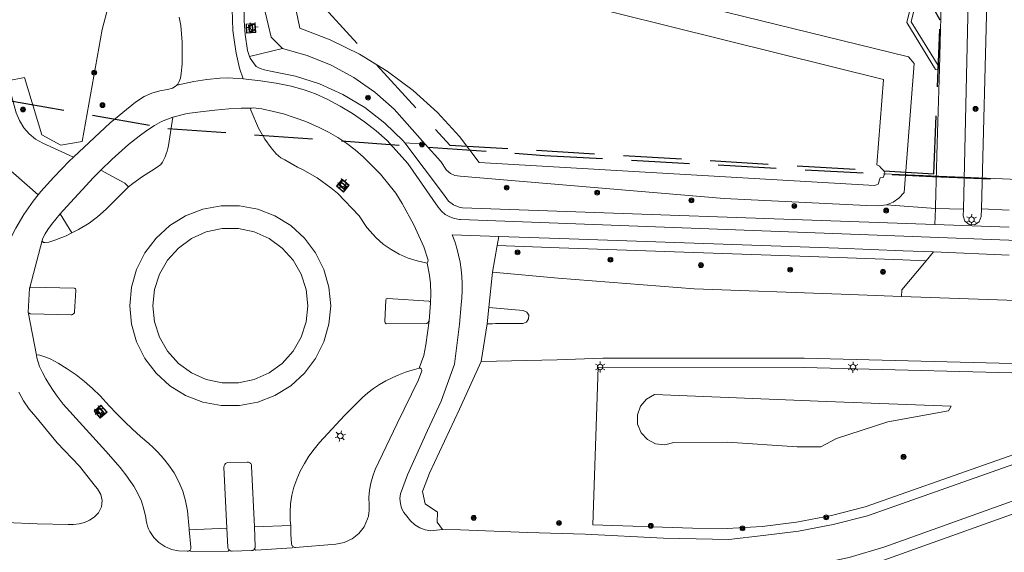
# Model space of a CAD drawing. Header units: metres. Extents: x 89872 to 94585, y 463299 to 469000.
# Tile 245 of 256: x 92104 to 92212, y 464961 to 465019. Entities that reach past the tile are written whole.
import ezdxf

# ---------------------------------------------------------------- set-up
doc = ezdxf.new("R2010")
doc.units = ezdxf.units.M
doc.linetypes.add('HIDDEN', pattern=[9.525, 6.35, -3.175])
doc.layers.get('0').update_dxf_attribs({"linetype": 'CONTINUOUS'})
for name, color, linetype, lineweight in [('B-WE-GK-BESCHOEIING-G', 251, 'CONTINUOUS', 13), ('B-WE-GR-BEPLANTING_CULTUUR-G', 251, 'CONTINUOUS', 13), ('B-WE-GR-BOOM-S', 251, 'CONTINUOUS', 13), ('B-WE-IE-TERREINAFSCHEIDING-G', 251, 'CONTINUOUS', 13), ('B-WE-KL-ET_LS_OV_LICHTMAST-S', 251, 'CONTINUOUS', 13), ('B-WE-KL-ET_LS_SR_BORD-S', 251, 'CONTINUOUS', 13), ('B-WE-KW-KUNSTWERK_DUIKER-G', 251, 'CONTINUOUS', 13), ('B-WE-OG-TOPOGRAFIE_WATER-GV', 251, 'CONTINUOUS', 13), ('B-WE-VH-VERHARDING-GV', 251, 'CONTINUOUS', 13), ('Percelen', 10, 'HIDDEN', 25)]:
    doc.layers.add(name, color=color, linetype=linetype, lineweight=lineweight)

# ---------------------------------------------------------------- blocks, each defined once
blk = doc.blocks.new('Q_LICHTMAST')
for points in [[(-0.26, 0.15), (-0.52, 0.3)], [(0, 0.3), (0, 0.6)], [(0.26, 0.15), (0.52, 0.3)], [(-0.26, -0.15), (-0.52, -0.3)], [(0, -0.3), (0, -0.6)], [(0.26, -0.15), (0.52, -0.3)]]:
    blk.add_lwpolyline(points)
blk.add_circle((0, 0), 0.3)
blk = doc.blocks.new('Q_STRAATNAAMBORD')
for points in [[(-0.5, 0.5), (0.5, 0.5), (0.5, -0.5), (-0.5, -0.5)], [(-0.37, 0.22), (0.36, 0.22), (0.36, -0.21), (-0.37, -0.21)]]:
    blk.add_lwpolyline(points, close=True)
for points in [[(-0.44, 0.46), (0.44, 0.46, -0.414214), (0.46, 0.44), (0.46, -0.44, -0.414214), (0.44, -0.46), (-0.44, -0.46, -0.414214), (-0.46, -0.44), (-0.46, 0.44), (-0.46, 0.44), (-0.46, 0.45), (-0.46, 0.45), (-0.46, 0.45), (-0.46, 0.45), (-0.46, 0.45), (-0.46, 0.45), (-0.46, 0.46), (-0.46, 0.46), (-0.46, 0.46), (-0.45, 0.46), (-0.45, 0.46), (-0.45, 0.46), (-0.45, 0.46), (-0.45, 0.46), (-0.45, 0.46), (-0.44, 0.46), (-0.44, 0.46)], [(-0.29, 0.16), (0.28, 0.16, -0.414214), (0.3, 0.14), (0.3, -0.13, -0.414214), (0.28, -0.16), (-0.29, -0.16, -0.414214), (-0.31, -0.13), (-0.31, 0.14), (-0.31, 0.14), (-0.31, 0.14), (-0.31, 0.14), (-0.31, 0.15), (-0.31, 0.15), (-0.31, 0.15), (-0.3, 0.15), (-0.3, 0.15), (-0.3, 0.15), (-0.3, 0.16), (-0.3, 0.16), (-0.3, 0.16), (-0.3, 0.16), (-0.29, 0.16), (-0.29, 0.16), (-0.29, 0.16), (-0.29, 0.16), (-0.29, 0.16)]]:
    blk.add_lwpolyline(points, format="xyb")
blk = doc.blocks.new('Q_BOOM')
for radius in [0.27, 0.18, 0.09]:
    blk.add_circle((0, 0), radius)
blk = doc.blocks.new('LDN_BLOK3_AUTOCAD_OD_1_FMEBLOCK2')
at = {"layer": 'B-WE-VH-VERHARDING-GV'}
for points in [[(1.22, 20.63), (-2.61, 5.35), (-2.77, 3.73), (-3.33, -20.63)], [(-1.35, -20.62), (-0.75, 3.46), (-0.58, 5), (3.33, 20.63)]]:
    blk.add_lwpolyline(points, dxfattribs=at)

msp = doc.modelspace()

# ---------------------------------------------------------------- linework, layer by layer
at = {"layer": 'B-WE-GK-BESCHOEIING-G'}
msp.add_lwpolyline([(92197.93, 465002.96), (92197.63, 465003.11), (92198.37, 465012.46), (92145.75, 465025.56), (92134.06, 465020), (92134.44, 465018.08), (92137.78, 465016.81), (92140.98, 465015.24), (92144.02, 465013.37), (92146.87, 465011.24), (92149.52, 465008.84), (92151.93, 465006.21), (92154.09, 465003.37), (92197.36, 465000.86), (92197.61, 465000.91), (92197.78, 465001.01), (92197.98, 465001.69), (92198.32, 465001.72), (92198.46, 465002.1), (92198.5, 465002.21), (92198.47, 465002.33), (92198.38, 465002.45), (92198.1, 465002.76)], dxfattribs=at)
at = {"layer": 'B-WE-GR-BEPLANTING_CULTUUR-G'}
for p, q in [((92128.95, 465014.97), (92132.56, 465015.87)), ((92148.18, 465005.39), (92145.93, 465005.52)), ((92198.68, 464998.74), (92204.05, 464998.32))]:
    msp.add_line(p, q, dxfattribs=at)
for points in [[(92102.45, 465012.33), (92104.31, 465012.69), (92106.2, 465006.4), (92108.29, 465005.26), (92110.62, 465005.67), (92112.82, 465017.92), (92114.84, 465025.7)], [(92203.03, 464992.61), (92200.48, 464992.7), (92193.4, 464992.97), (92162.84, 464994.03), (92156.07, 464994.26)], [(92317.63, 464973.59), (92282.07, 464975.04), (92238.54, 464976.55), (92234.63, 464976.54), (92230.69, 464976.25), (92226.79, 464975.67), (92222.87, 464974.79), (92219.16, 464973.68), (92196.36, 464965.65), (92192.66, 464964.7), (92188.85, 464963.98), (92185.06, 464963.51), (92181.25, 464963.29), (92177.44, 464963.31), (92166.52, 464963.7), (92167.13, 464980.96), (92189.66, 464980.92), (92218.1, 464980.2), (92250.92, 464979.1)], [(92173.3, 464977.95), (92172.42, 464977.45), (92171.76, 464976.68), (92171.42, 464975.72), (92171.44, 464974.71), (92171.82, 464973.76), (92172.5, 464973.02), (92173.41, 464972.55), (92174.42, 464972.44), (92175.4, 464972.69), (92181.28, 464972.74), (92188.92, 464972.21), (92191.48, 464972.21), (92193.21, 464973.14), (92198.82, 464974.95), (92205.49, 464976.18), (92205.76, 464976.67), (92192.1, 464977.2), (92173.3, 464977.95)]]:
    msp.add_lwpolyline(points, dxfattribs=at)
at = {"layer": 'B-WE-IE-TERREINAFSCHEIDING-G'}
msp.add_line((92203.99, 464996.59), (92204.05, 464998.32), dxfattribs=at)
for points in [[(92204.49, 465013.61), (92204.05, 465013.56), (92200.92, 465018.69), (92206.09, 465039.53)], [(92207.12, 464998.27), (92207.09, 464997.53), (92207.26, 464996.95), (92207.74, 464996.58), (92208.34, 464996.55), (92208.85, 464996.88), (92209.07, 464997.44), (92209.1, 464998.28)]]:
    msp.add_lwpolyline(points, dxfattribs=at)
at = {"layer": 'B-WE-KW-KUNSTWERK_DUIKER-G'}
msp.add_line((92225.59, 465000.96), (92198.37, 465002.11), dxfattribs=at)
at = {"layer": 'B-WE-OG-TOPOGRAFIE_WATER-GV'}
msp.add_line((92198.1, 465002.76), (92197.93, 465002.96), dxfattribs=at)
for points in [[(92198.68, 464998.74), (92199.43, 464999.02), (92200.04, 464999.45), (92200.63, 465000.09), (92201.71, 465014.2), (92201.09, 465014.94), (92145.36, 465028.64), (92131.06, 465020.92), (92130.64, 465019.87), (92131.32, 465017.1), (92132.56, 465015.87)], [(92132.56, 465015.87), (92135.27, 465015.1), (92137.88, 465014.03), (92140.35, 465012.68), (92142.66, 465011.07), (92144.78, 465009.21), (92148.18, 465005.39)], [(92148.18, 465005.39), (92149.88, 465003.48), (92150.52, 465002.51), (92150.94, 465002.18), (92151.44, 465001.96), (92152, 465001.87), (92180.93, 464999.44), (92196.5, 464998.64), (92197.82, 464998.63), (92198.68, 464998.74)]]:
    msp.add_lwpolyline(points, dxfattribs=at)
at = {"layer": 'B-WE-VH-VERHARDING-GV'}
for p, q in [((92109.49, 464995.65), (92108.22, 464997.73)), ((92131.73, 464997.52), (92129.84, 464998.25)), ((92207.12, 464998.27), (92204.05, 464998.32)), ((92212.11, 464998.13), (92209.1, 464998.28)), ((92124.21, 464995.76), (92122.59, 464995.04)), ((92203.99, 464996.59), (92212.12, 464996.28)), ((92104.9, 464989.69), (92106.25, 464994.84)), ((92156.24, 464995.25), (92151.14, 464995.46)), ((92156.24, 464995.25), (92156.07, 464994.26)), ((92216.01, 464994.72), (92200.58, 464995.31)), ((92156.07, 464994.26), (92155.56, 464991.34)), ((92203.85, 464993.57), (92200.52, 464993.7)), ((92203.03, 464992.61), (92203.85, 464993.57)), ((92212.12, 464993.22), (92203.85, 464993.57)), ((92148.45, 464992.52), (92148.38, 464992.34)), ((92155.14, 464987.47), (92155.56, 464991.34)), ((92200.33, 464988.69), (92215.41, 464988.17)), ((92105.6, 464982.27), (92104.72, 464986.97)), ((92148.77, 464987.96), (92148.6, 464986.03)), ((92151.92, 464985.67), (92152.11, 464987.76)), ((92154.95, 464985.69), (92155.14, 464987.47)), ((92151.4, 464981.27), (92151.92, 464985.67)), ((92154.32, 464981.58), (92154.95, 464985.69)), ((92149.93, 464977.22), (92151.4, 464981.27)), ((92126.46, 464963.32), (92122.35, 464963.13)), ((92133.46, 464963.62), (92129.47, 464963.48))]:
    msp.add_line(p, q, dxfattribs=at)
for points in [[(92204.49, 465013.61), (92204.33, 465013.98), (92201.39, 465018.78), (92206.53, 465039.53)], [(92204.49, 465013.61), (92204.75, 465023.6), (92205.09, 465025.45), (92208.6, 465039.53)], [(92128.97, 465021.85), (92128.58, 465021.15), (92128.45, 465020.84), (92128.36, 465020.54), (92128.35, 465020.16), (92128.35, 465018.88), (92128.45, 465017.39), (92128.72, 465015.63), (92128.95, 465014.97)], [(92121, 465011.85), (92121.1, 465011.94), (92121.22, 465012.23), (92121.37, 465012.61), (92121.46, 465013.1), (92121.55, 465014.12), (92121.57, 465015.19), (92121.56, 465016.53), (92121.42, 465018.38), (92121.25, 465019.28)], [(92127.03, 465020.16), (92127.11, 465017.83), (92127.28, 465016.54), (92127.48, 465015.34), (92127.84, 465013.7), (92128.25, 465012.52)], [(92128.95, 465014.97), (92129.02, 465014.78), (92129.37, 465014.28), (92129.68, 465013.9), (92130.1, 465013.65), (92130.58, 465013.51), (92131.23, 465013.37), (92133.96, 465012.84), (92136.62, 465011.99), (92139.16, 465010.83), (92141.55, 465009.4), (92143.76, 465007.69), (92145.76, 465005.74), (92145.93, 465005.52)], [(92204.05, 464998.32), (92204.05, 464998.52), (92204.09, 464999.95), (92204.21, 465004.1), (92204.25, 465005.44), (92204.49, 465013.61)], [(92102.45, 465012.33), (92103.29, 465009.21), (92103.4, 465008.79), (92103.74, 465007.95), (92104.22, 465007.18), (92104.82, 465006.5), (92105.52, 465005.93), (92106.31, 465005.49), (92109.68, 465003.96)], [(92109.68, 465003.96), (92113.69, 465007.7), (92116.45, 465009.99), (92117.41, 465010.61), (92118.25, 465010.97), (92119.13, 465011.21), (92119.96, 465011.37), (92120.5, 465011.52), (92120.81, 465011.69), (92121, 465011.85)], [(92121, 465011.85), (92122.84, 465012.23), (92124.28, 465012.46), (92125.69, 465012.61), (92126.58, 465012.64), (92128.25, 465012.52)], [(92128.25, 465012.52), (92130.16, 465012.32), (92131.87, 465012.05), (92133.5, 465011.73), (92134.91, 465011.32), (92136.15, 465010.9), (92137.45, 465010.29), (92138.86, 465009.55), (92140.23, 465008.72), (92141.54, 465007.81), (92142.8, 465006.83), (92144, 465005.78), (92146.28, 465003.24), (92149.59, 464998.47)], [(92105.79, 464999.81), (92100.66, 465004.3), (92100.22, 465005.2), (92098.41, 465011.55)], [(92120.53, 465008.35), (92122.12, 465008.72), (92123.59, 465008.92), (92125.16, 465009.09), (92126.69, 465009.24), (92128.02, 465009.32), (92129.11, 465009.33)], [(92148.38, 464992.34), (92147.29, 464992.58), (92146.3, 464992.9), (92145.34, 464993.32), (92144.44, 464993.83), (92143.59, 464994.43), (92142.8, 464995.11), (92141.78, 464996.25), (92140.93, 464997.52), (92138.57, 465000), (92137.86, 465000.6), (92136.35, 465001.69), (92134.73, 465002.6), (92134.18, 465002.86), (92132.8, 465003.65), (92132.38, 465003.89), (92132.11, 465004.08), (92131.87, 465004.31), (92131.32, 465004.97), (92130.61, 465005.94), (92129.93, 465007.14), (92129.08, 465009.11), (92129.06, 465009.26), (92129.11, 465009.33)], [(92129.11, 465009.33), (92129.34, 465009.36), (92130.29, 465009.26), (92131.57, 465008.97), (92132.67, 465008.68), (92133.94, 465008.27), (92135.11, 465007.84), (92136.55, 465007.2), (92137.6, 465006.68), (92138.61, 465006.09), (92139.58, 465005.45), (92140.51, 465004.75), (92141.4, 465003.99), (92143.28, 465002.09), (92144.96, 465000), (92145.66, 464998.87), (92146.93, 464996.54), (92148.04, 464994.13), (92148.52, 464992.68), (92148.45, 464992.52)], [(92112.67, 465002.53), (92113.87, 465003.7), (92115.68, 465005.33), (92116.85, 465006.24), (92117.7, 465006.87), (92118.54, 465007.42), (92119.29, 465007.84), (92120.53, 465008.35)], [(92120.53, 465008.35), (92120.06, 465005.23), (92120, 465004.91), (92119.92, 465004.6), (92119.82, 465004.3), (92119.7, 465003.99), (92119.56, 465003.7), (92119.41, 465003.42), (92119.24, 465003.14), (92118.83, 465002.85), (92118.2, 465002.44), (92117.21, 465001.82), (92116.16, 465001.07), (92115.69, 465000.7)], [(92145.93, 465005.52), (92150.17, 464999.89), (92150.74, 464999.14), (92151.29, 464998.74), (92151.91, 464998.48), (92152.25, 464998.41), (92203.99, 464996.59)], [(92105.79, 464999.81), (92106.09, 465000.19), (92107.5, 465001.76), (92109.2, 465003.52), (92109.68, 465003.96)], [(92108.22, 464997.73), (92108.54, 464998.1), (92111.84, 465001.72), (92112.67, 465002.53)], [(92115.69, 465000.7), (92115.29, 465001.12), (92112.67, 465002.53)], [(92115.69, 465000.7), (92114.11, 464999.12), (92113.24, 464998.27), (92112.31, 464997.41), (92111.37, 464996.73), (92110.2, 464996.02), (92109.49, 464995.65)], [(92102.3, 464994.11), (92103.34, 464996.17), (92104.24, 464997.69), (92105.26, 464999.14), (92105.79, 464999.81)], [(92106.25, 464994.84), (92106.28, 464994.99), (92106.58, 464995.56), (92106.86, 464996.04), (92107.27, 464996.59), (92108.22, 464997.73)], [(92129.84, 464998.25), (92127.85, 464998.63), (92125.82, 464998.63), (92123.83, 464998.25), (92121.94, 464997.52), (92120.21, 464996.46), (92118.71, 464995.09), (92117.49, 464993.47), (92116.58, 464991.65), (92116.03, 464989.7), (92115.84, 464987.68), (92116.03, 464985.66), (92116.58, 464983.71), (92117.49, 464981.9), (92118.71, 464980.28), (92120.21, 464978.91), (92121.94, 464977.84), (92123.83, 464977.11), (92125.82, 464976.74), (92127.85, 464976.74), (92129.84, 464977.11), (92131.73, 464977.84), (92133.46, 464978.91), (92134.96, 464980.28), (92136.18, 464981.9), (92137.09, 464983.71), (92137.64, 464985.66), (92137.83, 464987.68), (92137.64, 464989.7), (92137.09, 464991.65), (92136.18, 464993.47), (92134.96, 464995.09), (92133.46, 464996.46), (92131.73, 464997.52)], [(92200.58, 464995.31), (92152.04, 464997.14), (92151.93, 464997.14), (92151.38, 464997.23), (92150.86, 464997.41), (92150.38, 464997.69), (92149.95, 464998.04), (92149.59, 464998.47)], [(92109.49, 464995.65), (92108.86, 464995.32), (92107.63, 464994.86), (92106.96, 464994.66), (92106.57, 464994.59), (92106.38, 464994.61), (92106.28, 464994.7), (92106.25, 464994.84)], [(92122.59, 464995.04), (92121.15, 464993.99), (92119.96, 464992.67), (92119.08, 464991.14), (92118.53, 464989.45), (92118.34, 464987.68), (92118.53, 464985.92), (92119.08, 464984.23), (92119.96, 464982.69), (92121.15, 464981.37), (92122.59, 464980.33), (92124.21, 464979.6), (92125.95, 464979.24), (92127.72, 464979.24), (92129.46, 464979.6), (92131.08, 464980.33), (92132.52, 464981.37), (92133.71, 464982.69), (92134.59, 464984.23), (92135.14, 464985.92), (92135.33, 464987.68), (92135.14, 464989.45), (92134.59, 464991.14), (92133.71, 464992.67), (92132.52, 464993.99), (92131.08, 464995.04), (92129.46, 464995.76), (92127.72, 464996.13), (92125.95, 464996.13), (92124.21, 464995.76)], [(92151.14, 464995.46), (92151.41, 464994.72), (92151.64, 464993.97), (92151.83, 464993.21), (92151.99, 464992.44), (92152.1, 464991.66)], [(92200.52, 464993.7), (92193.44, 464993.97), (92162.87, 464995.03), (92156.24, 464995.25)], [(92148.38, 464992.34), (92148.66, 464991.03), (92148.77, 464990.13), (92148.81, 464988.98), (92148.77, 464987.96)], [(92200.33, 464988.69), (92200.35, 464989.43), (92203.03, 464992.61)], [(92152.11, 464987.76), (92152.19, 464988.54), (92152.23, 464989.32), (92152.22, 464990.1), (92152.18, 464990.88), (92152.1, 464991.66)], [(92155.56, 464991.34), (92162.75, 464990.71), (92177.62, 464989.54), (92193.72, 464988.94), (92200.33, 464988.69)], [(92104.9, 464989.69), (92104.96, 464989.72), (92105.01, 464989.72), (92109.73, 464989.61), (92109.79, 464989.6), (92109.85, 464989.57), (92109.89, 464989.52), (92109.92, 464989.47), (92109.94, 464989.41), (92109.94, 464989.34), (92109.79, 464987), (92109.76, 464986.92), (92109.71, 464986.84), (92109.65, 464986.78), (92109.57, 464986.73), (92109.49, 464986.69), (92109.4, 464986.67), (92104.99, 464986.81), (92104.93, 464986.81), (92104.86, 464986.83), (92104.8, 464986.87), (92104.75, 464986.91), (92104.72, 464986.97)], [(92104.72, 464986.97), (92104.85, 464989.6), (92104.87, 464989.64), (92104.9, 464989.69)], [(92148.6, 464986.03), (92148.51, 464985.83), (92148.35, 464985.75), (92143.92, 464985.7), (92143.78, 464985.79), (92143.75, 464986), (92143.88, 464988.3), (92143.91, 464988.44), (92144.1, 464988.49), (92148.57, 464988.18), (92148.73, 464988.09), (92148.77, 464987.96)], [(92155.14, 464987.47), (92158.92, 464987.16), (92159.29, 464986.99), (92159.51, 464986.64)], [(92148.6, 464986.03), (92148.23, 464983.41), (92148.03, 464982.24), (92147.51, 464980.85)], [(92159.51, 464986.64), (92159.5, 464986.23), (92159.26, 464985.89), (92158.87, 464985.75), (92155.87, 464985.72), (92155.55, 464985.71), (92154.95, 464985.69)], [(92105.6, 464982.27), (92105.87, 464982.31), (92106.31, 464982.17), (92106.74, 464982.01), (92107.17, 464981.83), (92107.58, 464981.62), (92107.99, 464981.4), (92108.98, 464980.78), (92109.95, 464980.11), (92110.87, 464979.39), (92111.75, 464978.63), (92112.6, 464977.81), (92113.58, 464976.71), (92114.41, 464975.84), (92115.26, 464975), (92116.12, 464974.17), (92117.01, 464973.37), (92117.91, 464972.58), (92118.38, 464972.16), (92118.83, 464971.72), (92119.26, 464971.25), (92119.67, 464970.77), (92120.06, 464970.27), (92120.69, 464969.37), (92121.21, 464968.4), (92121.63, 464967.37), (92121.94, 464966.32), (92122.14, 464965.23), (92122.34, 464963.25), (92122.35, 464963.13)], [(92122.43, 464960.92), (92122.38, 464960.87), (92122.32, 464960.83), (92122.25, 464960.81), (92122.18, 464960.79), (92122.11, 464960.79), (92121.16, 464960.83), (92120.39, 464960.99), (92119.67, 464961.3), (92119.02, 464961.75), (92118.47, 464962.31), (92118.04, 464962.97), (92117.89, 464963.25), (92117.77, 464963.54), (92117.68, 464963.84), (92117.61, 464964.15), (92117.57, 464964.47), (92117.38, 464965.38), (92117.1, 464966.26), (92116.73, 464967.12), (92116.27, 464967.93), (92115.73, 464968.69), (92115.51, 464969.02), (92115.27, 464969.34), (92115.03, 464969.65), (92114.78, 464969.96), (92114.53, 464970.27), (92113.2, 464971.76), (92108.52, 464976.91), (92107.89, 464977.76), (92107.45, 464978.38), (92107.03, 464979.02), (92106.64, 464979.68), (92106.28, 464980.35), (92105.95, 464981.04), (92105.64, 464981.99), (92105.6, 464982.27)], [(92154.32, 464981.58), (92153.4, 464979.56), (92151.95, 464976.36)], [(92317.75, 464976.56), (92317.76, 464976.69), (92289.92, 464978.43), (92278.68, 464978.92), (92250.95, 464980.1), (92218.13, 464981.2), (92189.67, 464981.92), (92167.63, 464981.95), (92162.62, 464981.76), (92154.32, 464981.58)], [(92133.46, 464963.62), (92133.4, 464964.14), (92133.38, 464965.07), (92133.44, 464966), (92133.59, 464966.92), (92133.81, 464967.82), (92134.12, 464968.7), (92134.5, 464969.57), (92134.95, 464970.41), (92135.45, 464971.21), (92136.01, 464971.98), (92136.62, 464972.71), (92139.33, 464975.66), (92140.75, 464977.07), (92141.3, 464977.63), (92141.9, 464978.15), (92142.52, 464978.63), (92143.17, 464979.07), (92143.85, 464979.47), (92144.55, 464979.8), (92145.28, 464980.11), (92146.01, 464980.39), (92146.76, 464980.63), (92147.51, 464980.85)], [(92147.61, 464980.85), (92147.68, 464980.83), (92147.74, 464980.78), (92147.79, 464980.71), (92147.81, 464980.64), (92147.8, 464980.56), (92147.46, 464979.58), (92145.12, 464974.79), (92142.71, 464969.75)], [(92147.51, 464980.85), (92147.55, 464980.85), (92147.61, 464980.85)], [(92102.31, 464963.95), (92105.69, 464963.8), (92109.07, 464963.72), (92109.68, 464963.71), (92110.28, 464963.79), (92110.86, 464963.95), (92111.42, 464964.19), (92111.93, 464964.51), (92112.42, 464965.01), (92112.72, 464965.64), (92112.8, 464966.33), (92112.65, 464967.02), (92112.29, 464967.62), (92112.09, 464967.88), (92110.34, 464970.11), (92107.89, 464972.66), (92105.53, 464975.51), (92104.83, 464976.35), (92104.21, 464977.25), (92103.68, 464978.2)], [(92146.23, 464969.16), (92148.43, 464974.03), (92149.93, 464977.22)], [(92151.95, 464976.36), (92148.65, 464969.35), (92147.88, 464967.33), (92148.17, 464965.99), (92149.54, 464965.06), (92149.48, 464963.96), (92150.08, 464963.16)], [(92165.71, 464962.65), (92174.28, 464962.24), (92181.43, 464962.06), (92185.19, 464962.52), (92189.04, 464963), (92192.85, 464963.72), (92196.61, 464964.68), (92219.45, 464972.72), (92223.16, 464973.83), (92226.93, 464974.68), (92230.77, 464975.25), (92234.63, 464975.54), (92238.5, 464975.55), (92282.03, 464974.04), (92317.59, 464972.59)], [(92281.84, 464970.33), (92238.89, 464971.85), (92236.92, 464971.92), (92233.7, 464971.85), (92230.49, 464971.56), (92227.32, 464971.04), (92224.18, 464970.31), (92221.11, 464969.36), (92198.51, 464961.29), (92194.6, 464960.12), (92189.72, 464959.07), (92186.76, 464958.73), (92184.15, 464958.57)], [(92126.46, 464963.32), (92126.14, 464970.01), (92126.16, 464970.15), (92126.22, 464970.29), (92126.31, 464970.39), (92126.44, 464970.47), (92126.58, 464970.5), (92128.69, 464970.56), (92128.83, 464970.55), (92128.97, 464970.49), (92129.07, 464970.39), (92129.15, 464970.27), (92129.17, 464970.12), (92129.47, 464963.48)], [(92142.71, 464969.75), (92142.43, 464969.01), (92142.21, 464968.25), (92142.07, 464967.47), (92142.01, 464966.68), (92142.03, 464965.89), (92142.05, 464965.57), (92142.05, 464965.26), (92142.01, 464964.95), (92141.96, 464964.64), (92141.87, 464964.34), (92141.49, 464963.48), (92140.91, 464962.74), (92140.18, 464962.15), (92139.32, 464961.75), (92138.4, 464961.56), (92133.99, 464961.19), (92133.92, 464961.19), (92133.85, 464961.21), (92133.79, 464961.23), (92133.72, 464961.27), (92133.67, 464961.32)], [(92363.12, 464965.55), (92346, 464966.19), (92316.99, 464967.28), (92317, 464967.72), (92279.83, 464969.01), (92269.7, 464969.37), (92240.72, 464970.43), (92238.13, 464970.52), (92234.88, 464970.46), (92231.63, 464970.21), (92228.41, 464969.76), (92225.21, 464969.11), (92222.07, 464968.27), (92216.88, 464966.41), (92198.27, 464959.76), (92195.25, 464958.85), (92192.6, 464958.22), (92190.81, 464957.87), (92188.37, 464957.5), (92185.96, 464957.31), (92182.03, 464957.14)], [(92146.23, 464969.16), (92145.48, 464967.09), (92145.41, 464966.56), (92145.46, 464966.03), (92145.6, 464965.51), (92145.85, 464965.04), (92146.18, 464964.62), (92146.57, 464964.12), (92147.04, 464963.7), (92147.58, 464963.37), (92148.17, 464963.14), (92148.79, 464963.02), (92149.76, 464963.13), (92150.08, 464963.16)], [(92126.7, 464960.93), (92126.65, 464960.98), (92126.62, 464961.04), (92126.59, 464961.1), (92126.57, 464961.17), (92126.56, 464961.24), (92126.46, 464963.32)], [(92129.47, 464963.48), (92129.57, 464961.32), (92129.57, 464961.25), (92129.56, 464961.18), (92129.53, 464961.12), (92129.5, 464961.05), (92129.46, 464961)], [(92133.67, 464961.32), (92133.63, 464961.37), (92133.59, 464961.43), (92133.57, 464961.49), (92133.55, 464961.56), (92133.55, 464961.63), (92133.48, 464962.62), (92133.46, 464963.62)], [(92122.35, 464963.13), (92122.51, 464961.25), (92122.52, 464961.18), (92122.51, 464961.11), (92122.5, 464961.04), (92122.47, 464960.98), (92122.43, 464960.92)], [(92150.08, 464963.16), (92152.05, 464963.15), (92159.38, 464962.85), (92165.71, 464962.65)], [(92129.46, 464961), (92129.65, 464960.91), (92133.6, 464961.16), (92133.67, 464961.32)], [(92122.43, 464960.92), (92122.51, 464960.76), (92126.6, 464960.78), (92126.7, 464960.93)], [(92129.46, 464961), (92129.41, 464960.95), (92129.35, 464960.91), (92129.29, 464960.88), (92129.22, 464960.87), (92129.15, 464960.86), (92127.03, 464960.8), (92126.95, 464960.81), (92126.88, 464960.82), (92126.82, 464960.85), (92126.76, 464960.89), (92126.7, 464960.93)]]:
    msp.add_lwpolyline(points, dxfattribs=at)
at = {"layer": 'Percelen'}
for points in [[(92203.88, 465002.12), (92204.57, 465018.97), (92202.12, 465023.37), (92205.26, 465035.85), (92209.72, 465053.38), (92207.24, 465054.03), (92211.54, 465071.48), (92214.27, 465082.54), (92252.79, 465072.8), (92253.15, 465084.51), (92253.49, 465091.32), (92257.32, 465100.63), (92264.21, 465115.66), (92268.01, 465123.85), (92271.43, 465130.86)], [(92039.59, 465041.01), (92041.4, 465035.94), (92047.17, 465022.17), (92050.12, 465015.81), (92075.65, 465013.12), (92092.97, 465011.85), (92120, 465007.09), (92161.25, 465004.14), (92203.73, 465001.82), (92258.47, 464999.59), (92299.76, 464999.04), (92338.46, 464996.78), (92364.51, 464995.97), (92381.43, 464995.49), (92379.01, 464953.19)], [(92136.47, 465021.08), (92150.87, 465005.27), (92203.88, 465002.12)]]:
    msp.add_lwpolyline(points, dxfattribs=at)

# ---------------------------------------------------------------- block references
at = {"layer": 'B-WE-GR-BOOM-S'}
for p, rotation in [((92111.94, 465013.21), 79.79974157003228), ((92141.92, 465010.47), 145.1079810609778), ((92112.84, 465009.65), 79.79974157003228), ((92104.14, 465009.17), 104.9905546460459), ((92208.44, 465009.24), 88.55815282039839), ((92147.83, 465005.35), 176.7947840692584), ((92157.1, 465000.61), 175.1907962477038), ((92167.01, 465000.07), 175.1907962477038), ((92177.33, 464999.22), 175.1907962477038), ((92188.59, 464998.6), 177.0548210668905), ((92198.65, 464998.1), 7.542330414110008), ((92158.29, 464993.53), 178.1060555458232), ((92168.46, 464992.72), 178.0153803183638), ((92178.37, 464992.13), 178.0153803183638), ((92188.15, 464991.63), 178.0153803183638), ((92198.3, 464991.4), 177.8085873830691), ((92200.56, 464971.12), 19.38849094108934), ((92153.49, 464964.44), 177.6644457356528), ((92192.09, 464964.5), 10.72488823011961), ((92162.83, 464963.88), 178.1462683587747), ((92172.88, 464963.57), 177.918101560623), ((92182.92, 464963.3), 3.395558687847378)]:
    msp.add_blockref('Q_BOOM', p, dxfattribs=dict(at, rotation=rotation))
at = {"layer": 'B-WE-KL-ET_LS_OV_LICHTMAST-S'}
for p, rotation in [((92129.3, 465018.18), 93.67170009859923), ((92139.18, 465001.04), 139.6190469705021), ((92208, 464997.1), 177.5351470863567), ((92167.33, 464980.97), 179.8957705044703), ((92195.02, 464980.94), 178.5537087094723), ((92112.5, 464976.15), 131.575661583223), ((92138.88, 464973.41), 47.39985107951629)]:
    msp.add_blockref('Q_LICHTMAST', p, dxfattribs=dict(at, rotation=rotation))
at = {"layer": 'B-WE-KL-ET_LS_SR_BORD-S'}
for p, rotation in [((92129.09, 465018.07), 93.67170009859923), ((92139.16, 465000.83), 139.6190469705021), ((92112.63, 464976.08), 131.575661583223)]:
    msp.add_blockref('Q_STRAATNAAMBORD', p, dxfattribs=dict(at, rotation=rotation))
at = {"layer": 'B-WE-VH-VERHARDING-GV'}
msp.add_blockref('LDN_BLOK3_AUTOCAD_OD_1_FMEBLOCK2', (92210.45, 465018.9), dxfattribs=at)

doc.saveas('drawing.dxf')
